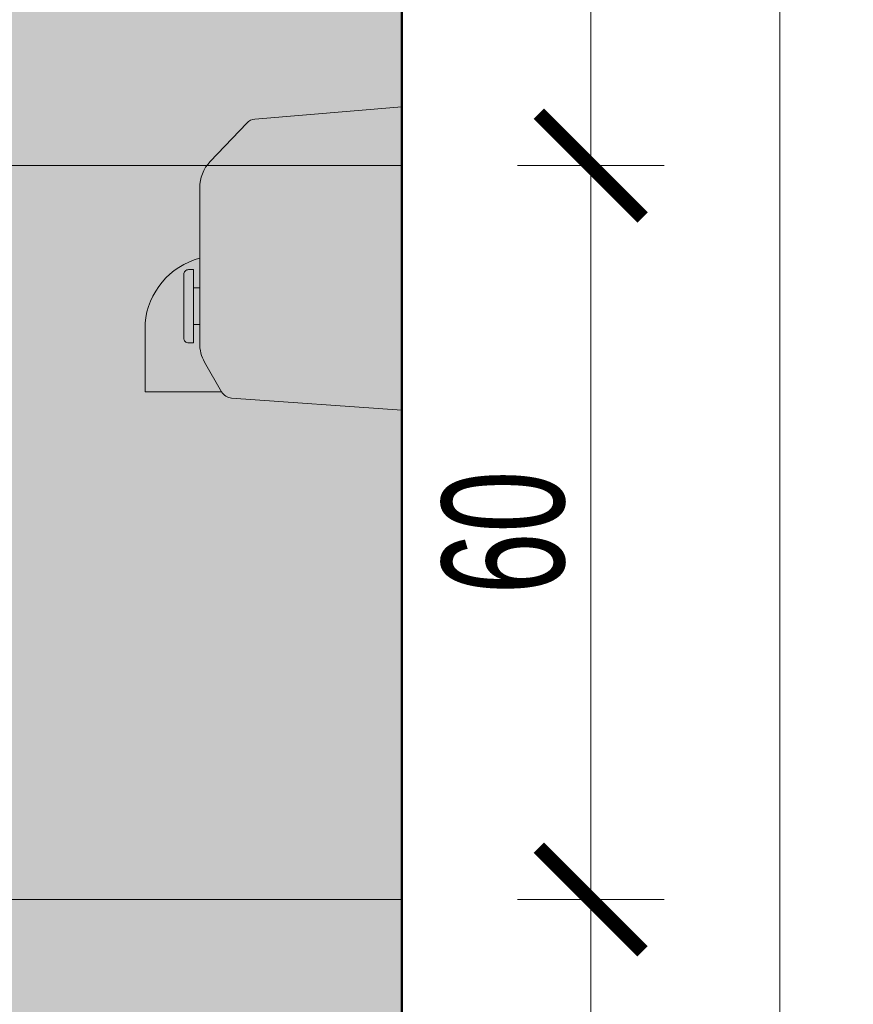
# Model space of a CAD drawing. Header units: millimetres. Extents: x -6792 to 22441, y -13430 to 4653.
# Tile 33 of 256: x -5583 to -5514, y -7691 to -7610. Entities that reach past the tile are written whole.
import ezdxf

# ---------------------------------------------------------------- set-up
doc = ezdxf.new("R2010")
doc.units = ezdxf.units.MM
doc.linetypes.add('ACAD_ISO10W100', pattern=[18, 12, -3, 0, -3])
for name, color, linetype, lineweight in [('_A_OPIS', 253, 'Continuous', 9), ('_A_ROZWINIĘCIA_RYSUNEK ŚCIAN', 252, 'Continuous', 15), ('_A_ROZWINIĘCIA_WYMIARY', 252, 'Continuous', 15), ('_A_WIDOK', 163, 'Continuous', 13), ('_A_ŚCIANY PROJEKTOWANE', 150, 'Continuous', 50), ('_ROZWINIĘCIA_RYSUNEK', 252, 'Continuous', 15)]:
    doc.layers.add(name, color=color, linetype=linetype, lineweight=lineweight)
doc.styles.add('DIM', font='arial.ttf', dxfattribs={"width": 0.65})
doc.dimstyles.new('BP_EU_25-50', dxfattribs={"dimtxt": 10, "dimasz": 0.8, "dimexe": 0.75, "dimexo": 1, "dimgap": 2, "dimtad": 1, "dimdec": 0, "dimzin": 9, "dimdsep": 46, "dimtxsty": 'DIM', "dimblk": 'ARCH_1', "dimcen": 0, "dimdle": 50, "dimse1": 1, "dimse2": 1, "dimclrd": 256, "dimclre": 256, "dimclrt": 256, "dimadec": 0, "dimazin": 2, "dimtfac": 1, "dimtdec": 0, "dimtix": 1, "dimtmove": 2, "dimatfit": 0, "dimfxl": 0.75, "dimtolj": 1, "dimtzin": 0, "dimlwd": 15, "dimlwe": -1, "dimarcsym": 0})

# ---------------------------------------------------------------- blocks, each defined once
blk = doc.blocks.new('E88-SIDE')
at = {"layer": '_ROZWINIĘCIA_RYSUNEK'}
h = blk.add_hatch(color=256, dxfattribs=at)
h.dxf.hatch_style = 1
h.set_gradient(color1=(101, 101, 97), rotation=180, centered=1, tint=1)
h.paths.add_polyline_path([(165.33, 181.87, 0.192582), (156.78, 203.25), (126.71, 234.82, 0.183686), (120.09, 237.99), (0, 248), (0, 0), (139.17, 9.94, 0.250114), (147.4, 15.12), (161.25, 39.35, 0.13052), (165.33, 54.73)])
h.paths.add_polyline_path([(210, 71.18, 0.31321), (165.33, 124.31), (165.33, 99.98), (170.33, 99.98), (170.33, 84.98), (170.33, 69.98), (170.33, 54.98), (174.33, 54.98, 0.414189), (178.33, 58.98), (178.33, 59.03, -0.418025), (174.33, 54.98), (170.33, 54.98), (170.33, 69.98), (165.33, 69.98), (165.33, 54.73, -0.13052), (161.25, 39.35), (147.33, 15), (210, 15)])
h.paths.add_polyline_path([(170.33, 84.98), (170.33, 99.98), (165.33, 99.98), (165.33, 69.98), (170.33, 69.98)], flags=17)
for p, q in [((0, 0), (0, 248)), ((0, 248), (120.09, 237.99)), ((126.71, 234.82), (156.78, 203.25)), ((165.33, 54.73), (165.33, 181.87)), ((210, 15), (210, 71.18)), ((147.4, 15.12), (161.25, 39.35)), ((0, 0), (139.17, 9.94)), ((147.33, 15), (210, 15))]:
    blk.add_line(p, q)
for points in [[(170.33, 84.98), (170.33, 114.98), (174.33, 114.98, -0.414214), (178.33, 110.98, 0), (178.33, 84.98, -3.979577)], [(170.33, 84.98), (170.33, 54.98), (174.33, 54.98, 0.414214), (178.33, 58.98, 0), (178.33, 84.98, 3.979577)]]:
    blk.add_lwpolyline(points, format="xyb")
blk.add_lwpolyline([(170.33, 99.98), (170.33, 69.98), (165.33, 69.98), (165.33, 99.98)], close=True)
for centre, radius, start, end in [((119.23, 227.7), 10.33, 43.60282, 85.23636), ((134.33, 181.87), 31, 0, 43.60282), ((149.42, 65.59), 60.84, 5.27154, 74.83588), ((134.33, 54.73), 31, 330.25512, 0), ((138.43, 20.25), 10.33, 274.08562, 330.25512)]:
    blk.add_arc(centre, radius, start, end)
blk = doc.blocks.new('ARCH_1')
for p, q in [((0, 7.5), (0, -7.5)), ((8.92, 0), (-8.92, 0))]:
    blk.add_line(p, q)
at = {"const_width": 1.5}
blk.add_lwpolyline([(5.3, 5.3), (-5.3, -5.3)], dxfattribs=at)
blk = doc.blocks.new('*D2135')
at = {"layer": '_A_ROZWINIĘCIA_WYMIARY', "lineweight": 15, "transparency": 16777216}
blk.add_line((-5535.863, -7733.601), (-5535.863, -7683.201), dxfattribs=at)
at = {"layer": 'Defpoints', "color": 0, "transparency": 16777216}
for p in [(-5551.32, -7682.401), (-5535.863, -7682.401), (-5551.32, -7734.401)]:
    blk.add_point(p, dxfattribs=at)
at = {"layer": '_A_ROZWINIĘCIA_WYMIARY', "lineweight": 15, "transparency": 16777216, "xscale": 0.8, "yscale": 0.8, "zscale": 0.8}
for p, rotation in [((-5535.863, -7682.401), 90), ((-5535.863, -7734.401), 270)]:
    blk.add_blockref('ARCH_1', p, dxfattribs=dict(at, rotation=rotation))
at = {"layer": '_A_ROZWINIĘCIA_WYMIARY', "transparency": 16777216, "insert": (-5542.969, -7708.401), "char_height": 10, "attachment_point": 5, "rotation": 90, "style": 'DIM'}
blk.add_mtext('\\A1;52', dxfattribs=at)
blk = doc.blocks.new('*D2136')
at = {"layer": '_A_ROZWINIĘCIA_WYMIARY', "lineweight": 15, "transparency": 16777216}
blk.add_line((-5535.863, -7681.601), (-5535.863, -7623.201), dxfattribs=at)
at = {"layer": 'Defpoints', "color": 0, "transparency": 16777216}
for p in [(-5551.32, -7622.401), (-5535.863, -7622.401), (-5551.32, -7682.401)]:
    blk.add_point(p, dxfattribs=at)
at = {"layer": '_A_ROZWINIĘCIA_WYMIARY', "lineweight": 15, "transparency": 16777216, "xscale": 0.8, "yscale": 0.8, "zscale": 0.8}
for p, rotation in [((-5535.863, -7622.401), 90), ((-5535.863, -7682.401), 270)]:
    blk.add_blockref('ARCH_1', p, dxfattribs=dict(at, rotation=rotation))
at = {"layer": '_A_ROZWINIĘCIA_WYMIARY', "transparency": 16777216, "insert": (-5542.969, -7652.401), "char_height": 10, "attachment_point": 5, "rotation": 90, "style": 'DIM'}
blk.add_mtext('\\A1;60', dxfattribs=at)
blk = doc.blocks.new('*D2137')
at = {"layer": '_A_ROZWINIĘCIA_WYMIARY', "lineweight": 15, "transparency": 16777216}
blk.add_line((-5535.863, -7621.601), (-5535.863, -7563.201), dxfattribs=at)
at = {"layer": 'Defpoints', "color": 0, "transparency": 16777216}
for p in [(-5551.32, -7562.401), (-5535.863, -7562.401), (-5551.32, -7622.401)]:
    blk.add_point(p, dxfattribs=at)
at = {"layer": '_A_ROZWINIĘCIA_WYMIARY', "lineweight": 15, "transparency": 16777216, "xscale": 0.8, "yscale": 0.8, "zscale": 0.8}
for p, rotation in [((-5535.863, -7562.401), 90), ((-5535.863, -7622.401), 270)]:
    blk.add_blockref('ARCH_1', p, dxfattribs=dict(at, rotation=rotation))
at = {"layer": '_A_ROZWINIĘCIA_WYMIARY', "transparency": 16777216, "insert": (-5542.969, -7592.401), "char_height": 10, "attachment_point": 5, "rotation": 90, "style": 'DIM'}
blk.add_mtext('\\A1;60', dxfattribs=at)
blk = doc.blocks.new('*D2140')
at = {"layer": '_A_ROZWINIĘCIA_WYMIARY', "lineweight": 15, "transparency": 16777216}
blk.add_line((-5520.384, -7443.201), (-5520.384, -7741.601), dxfattribs=at)
at = {"layer": 'Defpoints', "color": 0, "transparency": 16777216}
for p in [(-5551.32, -7442.401), (-5551.32, -7742.401), (-5520.384, -7742.401)]:
    blk.add_point(p, dxfattribs=at)
at = {"layer": '_A_ROZWINIĘCIA_WYMIARY', "lineweight": 15, "transparency": 16777216, "xscale": 0.8, "yscale": 0.8, "zscale": 0.8}
for p, rotation in [((-5520.384, -7442.401), 90), ((-5520.384, -7742.401), 270)]:
    blk.add_blockref('ARCH_1', p, dxfattribs=dict(at, rotation=rotation))
at = {"layer": '_A_ROZWINIĘCIA_WYMIARY', "transparency": 16777216, "insert": (-5527.493, -7592.401), "char_height": 10, "attachment_point": 5, "rotation": 90, "style": 'DIM'}
blk.add_mtext('\\A1;300', dxfattribs=at)

msp = doc.modelspace()

# ---------------------------------------------------------------- hatches: boundary and pattern name
at = {"layer": '_A_ROZWINIĘCIA_RYSUNEK ŚCIAN', "true_color": 0xddccbb}
h = msp.add_hatch(color=254, dxfattribs=at)
h.dxf.hatch_style = 1
h.paths.add_polyline_path([(-5551.32, -7734.401), (-5551.32, -7442.401), (-5773.32, -7442.401), (-5773.32, -7734.401)])

# ---------------------------------------------------------------- linework, layer by layer
at = {"layer": '_A_OPIS', "linetype": 'ACAD_ISO10W100'}
msp.add_lwpolyline([(-5551.32, -7406.264), (-5551.32, -7830.401)], dxfattribs=at)
at = {"layer": '_A_ROZWINIĘCIA_RYSUNEK ŚCIAN'}
for points in [[(-5671.32, -7562.401), (-5551.32, -7562.401), (-5551.32, -7622.401), (-5671.32, -7622.401)], [(-5671.32, -7622.401), (-5551.32, -7622.401), (-5551.32, -7682.401), (-5671.32, -7682.401)], [(-5671.32, -7682.401), (-5551.32, -7682.401), (-5551.32, -7734.401), (-5671.32, -7734.401)]]:
    msp.add_lwpolyline(points, close=True, dxfattribs=at)
at = {"layer": '_A_ŚCIANY PROJEKTOWANE'}
msp.add_lwpolyline([(-5551.32, -7742.401), (-5551.32, -7442.401)], dxfattribs=at)

# ---------------------------------------------------------------- block references
at = {"layer": '_A_WIDOK', "xscale": -0.09999999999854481, "yscale": 0.09999999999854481, "zscale": 0.09999999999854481}
msp.add_blockref('E88-SIDE', (-5551.32, -7642.401), dxfattribs=at)

# ---------------------------------------------------------------- dimensions: what is measured, and where the dimension line sits
at = {"layer": '_A_ROZWINIĘCIA_WYMIARY'}
for base, p1, p2, picture, middle in [((-5520.384, -7742.401), (-5551.32, -7442.401), (-5551.32, -7742.401), '*D2140', (-5527.493, -7592.401)), ((-5535.863, -7562.401), (-5551.32, -7622.401), (-5551.32, -7562.401), '*D2137', (-5542.969, -7592.401)), ((-5535.863, -7622.401), (-5551.32, -7682.401), (-5551.32, -7622.401), '*D2136', (-5542.969, -7652.401)), ((-5535.863, -7682.401), (-5551.32, -7734.401), (-5551.32, -7682.401), '*D2135', (-5542.969, -7708.401))]:
    dim = msp.add_linear_dim(base=base, p1=p1, p2=p2, angle=270, dimstyle='BP_EU_25-50', dxfattribs=at)
    dim.commit()
    dim.dimension.update_dxf_attribs({"geometry": picture, "text_midpoint": middle})

doc.saveas('drawing.dxf')
